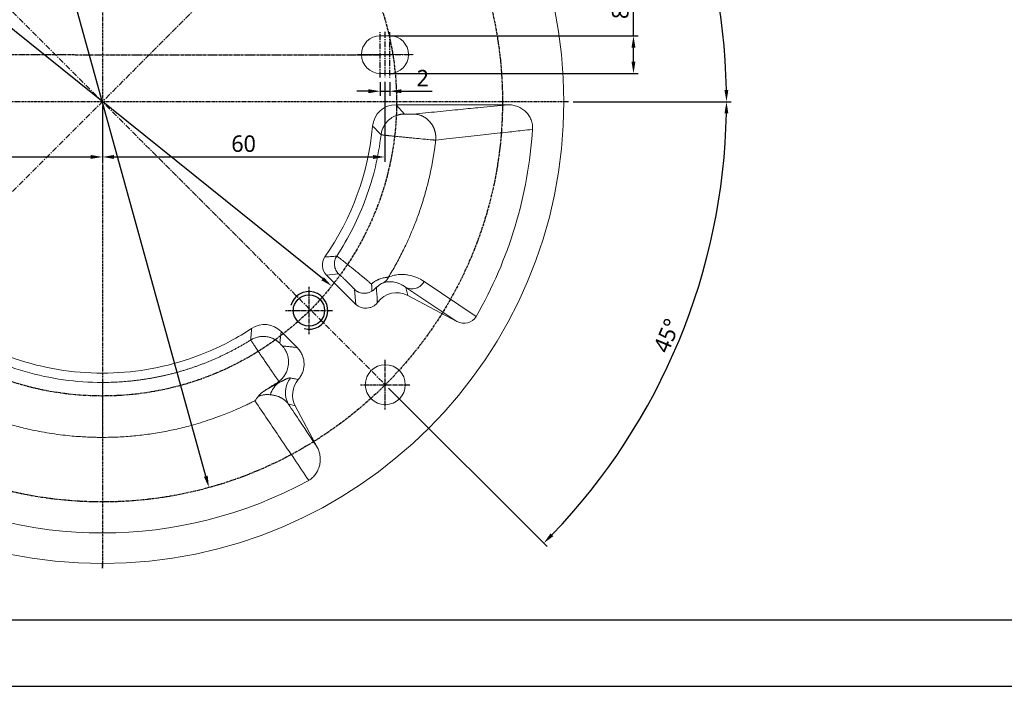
# Model space of a CAD drawing. Header units: millimetres. Extents: x 0 to 5219, y 0 to 2970.
# Tile 197 of 237: x 4818 to 5027, y 0 to 142. Entities that reach past the tile are written whole.
import ezdxf
from ezdxf.enums import TextEntityAlignment as Align

# ---------------------------------------------------------------- set-up
doc = ezdxf.new("R2010")
doc.units = ezdxf.units.MM
doc.header["$LTSCALE"] = 0.2
doc.linetypes.add('CENTER2', pattern=[1.125, 0.75, -0.125, 0.125, -0.125])
doc.linetypes.add('CENTERX2', pattern=[4, 2.5, -0.5, 0.5, -0.5])
doc.layers.add('02_Center Line', color=1, linetype='CENTER2')
doc.layers.add('05_Section Line', color=3, linetype='Continuous')
doc.styles.add('Rainbow-4.0 Style', font='malgunsl.ttf')
doc.dimstyles.new('Rainbow-4.0 Style', dxfattribs={"dimtxt": 3.5, "dimasz": 2.5, "dimexe": 1, "dimexo": 1, "dimgap": 1, "dimtad": 1, "dimdsep": 46, "dimtxsty": 'Rainbow-4.0 Style', "dimcen": 0, "dimclrd": 251, "dimclre": 251, "dimclrt": 7, "dimazin": 3, "dimtp": 0.1, "dimtm": 0.1, "dimtfac": 0.61, "dimtmove": 0, "dimatfit": 3, "dimfxl": 1, "dimlwd": -1, "dimlwe": -1, "dimarcsym": 1})
doc.dimstyles.new('Rainbow-4.0 Style$3', dxfattribs={"dimtxt": 3.5, "dimasz": 2.5, "dimexe": 1, "dimexo": 1, "dimgap": 1, "dimtad": 1, "dimtoh": 1, "dimdsep": 46, "dimtxsty": 'Rainbow-4.0 Style', "dimcen": 0, "dimclrd": 251, "dimclre": 251, "dimclrt": 7, "dimazin": 3, "dimtp": 0.1, "dimtm": 0.1, "dimtfac": 0.61, "dimtmove": 0, "dimatfit": 3, "dimfxl": 1, "dimlwd": -1, "dimlwe": -1, "dimarcsym": 1})

# ---------------------------------------------------------------- blocks, each defined once
blk = doc.blocks.new('A$C48e13476')
at = {"ltscale": 2.5}
blk.add_circle((0, 0), 3.32, dxfattribs=at)
at = {"layer": '02_Center Line', "ltscale": 2.5}
for p, q in [((0, 5), (0, -5)), ((-5, 0), (5, 0))]:
    blk.add_line(p, q, dxfattribs=at)
at = {"layer": '05_Section Line', "ltscale": 2.5}
blk.add_arc((0, 0), 4, 255, 165, dxfattribs=at)
blk = doc.blocks.new('A$Cc2a0bf7b')
at = {"linetype": 'Continuous', "lineweight": 18}
for p, q in [((59.04, 14), (61.04, 14)), ((61.03, 13.79), (61.03, 13.86)), ((61.04, 6), (59.04, 6)), ((61.03, 6.14), (61.03, 6.21)), ((62.38, -0.64), (64.16, -2.62)), ((62.38, -0.64), (86.16, -0.64)), ((62.38, -0.64), (64.16, -2.62)), ((50.17, -36.57), (47.61, -36.81)), ((53.87, -43.06), (47.61, -36.81)), ((64.87, -41.13), (64.48, -39.44)), ((75.3, -46.67), (64.48, -39.44)), ((68.36, -38.18), (79.42, -45.61)), ((53.87, -43.06), (53.59, -39.87)), ((75.3, -46.67), (64.87, -41.13)), ((58.37, -42.18), (58.49, -42.6)), ((37.98, -48.78), (37.7, -51.3)), ((37.98, -48.78), (41.38, -52.19)), ((37.24, -59.58), (37.55, -59.62)), ((40.99, -64.61), (39.47, -64.14)), ((40.99, -64.61), (45.71, -73.49))]:
    blk.add_line(p, q, dxfattribs=at)
at = {"color": 4, "linetype": 'Continuous', "lineweight": 18}
for p, q in [((61.03, 13.86), (61.03, 13.79)), ((61.03, 6.21), (61.03, 6.14))]:
    blk.add_line(p, q, dxfattribs=at)
at = {"linetype": 'Continuous', "lineweight": 18}
for centre, radius in [((0, 0), 98.05), ((60.1, -60.1), 4.25)]:
    blk.add_circle(centre, radius, dxfattribs=at)
for centre, radius, start, end in [((59.04, 10), 4, 90, 270), ((61.04, 10), 4, 270, 90), ((0, 0), 57.64, 325.104, 354.8376), ((0, 0), 91.58, 330.1319, 356.3134), ((0, 0), 91.58, 241.3972, 298.6028)]:
    blk.add_arc(centre, radius, start, end, dxfattribs=at)
for centre, major_axis, ratio, start_param, end_param in [((62.39, -5.64), (3.35, -3.72), 0.998897, 2.408594, 3.888066), ((49.74, -34.69), (2.99, 0.28), 0.998975, 2.438398, 3.831902), ((62.53, -45.55), (-1.15, 4.87), 0.998922, 5.563071, 6.991883), ((76.67, -44.01), (-2.64, 1.77), 0.944371, 1.677157, 3.205596), ((34.44, -52.32), (-0.54, -4.98), 0.998997, 2.464316, 3.830792), ((45.41, -62.27), (4.79, -1.47), 0.99878, 2.725633, 3.92721)]:
    blk.add_ellipse(centre, major_axis=major_axis, ratio=ratio, start_param=start_param, end_param=end_param, dxfattribs=at)
for points, knots in [([(86.16, -0.64), (84.21, -0.83), (80.88, -1.17), (75.87, -1.66), (71.15, -2.13), (67.8, -2.46), (66.12, -2.63)], [0, 0, 0, 0, 0.29337, 0.499999, 0.749999, 1, 1, 1, 1]), ([(86.16, -0.64), (86.51, -0.64), (86.86, -0.67), (87.37, -0.77), (87.53, -0.81), (87.87, -0.9), (88.03, -0.96), (88.52, -1.15), (88.82, -1.31), (89.4, -1.68), (89.68, -1.9), (90.17, -2.38), (90.4, -2.64), (90.68, -3.07), (90.77, -3.22), (90.94, -3.53), (91.01, -3.69), (91.2, -4.17), (91.29, -4.5), (91.4, -5.19), (91.41, -5.54), (91.39, -5.89)], [0, 0, 0, 0, 0.125, 0.125, 0.1875, 0.1875, 0.25, 0.25, 0.375, 0.375, 0.5, 0.5, 0.625, 0.625, 0.6875, 0.6875, 0.75, 0.75, 0.875, 0.875, 1, 1, 1, 1]), ([(64.16, -2.62), (64.13, -2.62), (64.07, -2.62), (63.97, -2.62), (63.85, -2.63), (63.72, -2.64), (63.57, -2.65), (63.41, -2.68), (63.24, -2.71), (63.05, -2.75), (62.84, -2.8), (62.63, -2.86), (62.4, -2.94), (62.15, -3.04), (61.9, -3.16), (61.64, -3.3), (61.38, -3.47), (61.11, -3.66), (60.84, -3.88), (60.58, -4.13), (60.33, -4.41), (60.09, -4.71), (59.88, -5.05), (59.68, -5.41), (59.51, -5.79), (59.37, -6.19), (59.27, -6.6), (59.22, -6.89), (59.2, -7.03)], [0, 0, 0, 0, 0.0121097, 0.0261742, 0.0422322, 0.0603261, 0.0805011, 0.1028058, 0.1272918, 0.1540085, 0.1829966, 0.2142939, 0.2479366, 0.2839524, 0.3223458, 0.3631076, 0.4062171, 0.4516236, 0.4992461, 0.5489813, 0.6006946, 0.6542095, 0.7093287, 0.7658208, 0.8234178, 0.8818518, 0.9408083, 1, 1, 1, 1]), ([(64.16, -2.62), (64.17, -2.62), (64.22, -2.63), (64.4, -2.64), (64.68, -2.65), (65.02, -2.65), (65.37, -2.65), (65.81, -2.65), (66.04, -2.64), (66.12, -2.63)], [0, 0, 0, 0, 0.125, 0.25, 0.375, 0.5, 0.625, 0.75, 1, 1, 1, 1]), ([(64.16, -2.62), (64.16, -2.62), (64.17, -2.62), (64.18, -2.63), (64.21, -2.63), (64.25, -2.63), (64.31, -2.64), (64.45, -2.64), (64.68, -2.65), (65.02, -2.65), (65.37, -2.65), (65.65, -2.65), (65.83, -2.64), (65.95, -2.64), (66.06, -2.64), (66.1, -2.63), (66.12, -2.63)], [0, 0, 0, 0, 0.03166, 0.063079, 0.094458, 0.126004, 0.189145, 0.251083, 0.375682, 0.500276, 0.624936, 0.749788, 0.81195, 0.874958, 0.937784, 1, 1, 1, 1]), ([(66.12, -2.63), (66.19, -2.63), (66.34, -2.64), (66.55, -2.65), (66.77, -2.68), (66.99, -2.72), (67.2, -2.77), (67.41, -2.83), (67.62, -2.9), (67.82, -2.98), (68.02, -3.07), (68.21, -3.17), (68.39, -3.27), (68.57, -3.39), (68.75, -3.51), (68.91, -3.63), (69.07, -3.76), (69.22, -3.9), (69.36, -4.04), (69.5, -4.18), (69.62, -4.32), (69.74, -4.47), (69.85, -4.62), (69.96, -4.77), (70.05, -4.92), (70.14, -5.06), (70.22, -5.21), (70.3, -5.36), (70.37, -5.5), (70.43, -5.64), (70.48, -5.78), (70.53, -5.92), (70.58, -6.05), (70.62, -6.18), (70.65, -6.31), (70.69, -6.43), (70.71, -6.55), (70.74, -6.66), (70.76, -6.77), (70.77, -6.88), (70.79, -6.98), (70.8, -7.08), (70.81, -7.17), (70.82, -7.27), (70.83, -7.35), (70.83, -7.43), (70.83, -7.51), (70.83, -7.58), (70.84, -7.65), (70.84, -7.72), (70.83, -7.78), (70.83, -7.84), (70.83, -7.89), (70.83, -7.94), (70.83, -7.99), (70.82, -8.03), (70.82, -8.07), (70.82, -8.11), (70.82, -8.14), (70.81, -8.16), (70.81, -8.17)], [0, 0, 0, 0, 0.027509, 0.055117, 0.082787, 0.110478, 0.13815, 0.165762, 0.193275, 0.220647, 0.247841, 0.274817, 0.301539, 0.327971, 0.35408, 0.379832, 0.405199, 0.430152, 0.454666, 0.478718, 0.502286, 0.525353, 0.547901, 0.569916, 0.591387, 0.612303, 0.632657, 0.652441, 0.671653, 0.690288, 0.708345, 0.725824, 0.742727, 0.759055, 0.774811, 0.79, 0.804625, 0.818692, 0.832208, 0.845176, 0.857605, 0.869501, 0.880871, 0.891721, 0.902059, 0.911891, 0.921225, 0.930067, 0.938424, 0.946302, 0.953708, 0.960647, 0.967126, 0.97315, 0.978723, 0.983852, 0.98854, 0.992791, 0.99661, 1, 1, 1, 1]), ([(70.81, -8.17), (71.58, -8.08), (73.23, -7.9), (76.59, -7.52), (80.78, -7.05), (85.25, -6.56), (88.75, -6.17), (90.65, -5.97), (91.39, -5.89)], [0, 0, 0, 0, 0.111024, 0.239751, 0.48841, 0.721513, 0.892041, 1, 1, 1, 1]), ([(49.79, -32.8), (52.33, -28.94), (54.41, -24.79), (57.58, -16.13), (58.66, -11.61), (59.2, -7.03)], [0, 0, 0, 0, 0.5, 0.5, 1, 1, 1, 1]), ([(59.2, -7.03), (59.21, -7.03), (59.21, -7.03), (59.24, -7.03), (59.27, -7.04), (59.31, -7.04), (59.36, -7.05), (59.42, -7.06), (59.49, -7.06), (59.57, -7.07), (59.65, -7.08), (59.75, -7.09), (59.85, -7.11), (59.96, -7.12), (60.08, -7.13), (60.21, -7.14), (60.34, -7.16), (60.48, -7.17), (60.63, -7.19), (60.79, -7.21), (61.18, -7.25), (61.9, -7.32), (62.77, -7.41), (63.57, -7.49), (64.29, -7.56), (65.26, -7.66), (66.56, -7.79), (67.98, -7.92), (69.17, -8.03), (69.83, -8.09), (70.21, -8.12), (70.44, -8.14), (70.65, -8.16), (70.76, -8.16), (70.81, -8.17)], [0, 0, 0, 0, 0.014254, 0.02852, 0.042798, 0.057087, 0.071386, 0.085693, 0.100006, 0.114322, 0.128638, 0.14295, 0.157259, 0.171561, 0.185856, 0.200143, 0.214421, 0.228692, 0.242955, 0.257214, 0.27147, 0.346832, 0.42216, 0.447244, 0.50112, 0.554686, 0.623206, 0.736954, 0.824984, 0.887356, 0.915524, 0.943687, 0.971843, 1, 1, 1, 1]), ([(70.81, -8.17), (70.78, -8.45), (70.71, -9.02), (70.6, -9.88), (70.47, -10.73), (70.34, -11.58), (70.19, -12.43), (70.04, -13.28), (69.87, -14.12), (69.69, -14.97), (69.51, -15.81), (69.31, -16.65), (69.11, -17.49), (68.89, -18.32), (68.66, -19.15), (68.43, -19.98), (68.18, -20.81), (67.92, -21.63), (67.66, -22.45), (67.17, -23.9), (66.17, -26.59), (64.95, -29.44), (63.78, -31.84), (63.07, -33.22), (62.34, -34.59), (61.57, -35.94), (61.04, -36.82), (60.77, -37.26)], [0, 0, 0, 0, 0.027779, 0.055558, 0.083337, 0.111116, 0.138895, 0.166674, 0.194453, 0.222232, 0.250011, 0.27779, 0.305569, 0.333348, 0.361126, 0.388905, 0.416684, 0.444463, 0.472241, 0.50002, 0.592316, 0.750005, 0.800004, 0.850002, 0.900002, 0.950001, 1, 1, 1, 1]), ([(47.28, -32.97), (47.68, -32.95), (48.52, -32.89), (49.35, -32.83), (49.79, -32.8)], [0, 0, 0, 0, 0.479049, 1, 1, 1, 1]), ([(49.79, -32.8), (49.61, -33.06), (49.47, -33.37), (49.3, -34.04), (49.27, -34.4), (49.35, -35.1), (49.45, -35.45), (49.75, -36.07), (49.95, -36.34), (50.17, -36.57)], [0, 0, 0, 0, 0.25, 0.25, 0.5, 0.5, 0.75, 0.75, 1, 1, 1, 1]), ([(57.16, -38.74), (57.11, -38.7), (57, -38.6), (56.84, -38.46), (56.67, -38.31), (56.48, -38.15), (56.29, -37.98), (56.08, -37.81), (55.86, -37.62), (55.63, -37.43), (55.39, -37.23), (55.14, -37.02), (54.76, -36.71), (54.25, -36.3), (53.64, -35.8), (53.03, -35.31), (52.48, -34.87), (51.89, -34.4), (51.34, -33.97), (50.84, -33.58), (50.53, -33.34), (50.32, -33.18), (50.17, -33.06), (50.04, -32.97), (49.94, -32.9), (49.87, -32.84), (49.81, -32.81), (49.8, -32.8), (49.79, -32.8)], [0, 0, 0, 0, 0.0189066, 0.0385507, 0.0589327, 0.0800536, 0.1019157, 0.1245231, 0.147882, 0.1720015, 0.1968893, 0.2225507, 0.2489892, 0.3111871, 0.373438, 0.434014, 0.497486, 0.5504659, 0.6334995, 0.7045231, 0.7625434, 0.7964129, 0.8302942, 0.8641801, 0.8980708, 0.9319862, 0.9659521, 1, 1, 1, 1]), ([(53.59, -39.87), (53.56, -39.83), (53.48, -39.76), (53.37, -39.64), (53.25, -39.52), (53.14, -39.4), (53.02, -39.27), (52.89, -39.15), (52.77, -39.02), (52.64, -38.89), (52.46, -38.71), (52.22, -38.48), (51.94, -38.19), (51.66, -37.92), (51.39, -37.66), (51.14, -37.42), (50.91, -37.2), (50.71, -37.01), (50.54, -36.86), (50.41, -36.75), (50.32, -36.67), (50.24, -36.61), (50.19, -36.57), (50.18, -36.57), (50.17, -36.57)], [0, 0, 0, 0, 0.0292848, 0.0581131, 0.086583, 0.1147965, 0.1428582, 0.1708746, 0.1989525, 0.2271982, 0.2557161, 0.3182714, 0.380912, 0.4443576, 0.5065324, 0.5683663, 0.6314068, 0.6929171, 0.7541658, 0.8032197, 0.8517142, 0.9002685, 0.9494997, 1, 1, 1, 1]), ([(60.77, -37.26), (60.75, -37.26), (60.69, -37.27), (60.57, -37.28), (60.4, -37.3), (60.18, -37.33), (59.86, -37.38), (59.44, -37.48), (59.02, -37.61), (58.75, -37.72), (58.64, -37.77), (58.52, -37.82), (58.37, -37.89), (58.18, -37.98), (57.93, -38.12), (57.68, -38.3), (57.41, -38.51), (57.24, -38.66), (57.16, -38.74)], [0, 0, 0, 0, 0.028471, 0.080605, 0.154413, 0.231625, 0.300774, 0.446946, 0.579604, 0.609525, 0.638912, 0.664837, 0.691056, 0.747111, 0.796721, 0.866594, 0.934164, 1, 1, 1, 1]), ([(59.69, -38.46), (59.92, -38.34), (60.14, -38.17), (60.51, -37.76), (60.66, -37.52), (60.77, -37.26)], [0, 0, 0, 0, 0.5, 0.5, 1, 1, 1, 1]), ([(68.36, -38.18), (67.37, -37.51), (66.28, -37.04), (64.75, -36.76), (64.43, -36.72), (63.77, -36.68), (63.44, -36.68), (62.74, -36.73), (62.37, -36.78), (61.61, -36.95), (61.2, -37.08), (60.77, -37.26)], [0, 0, 0, 0, 0.5, 0.5, 0.625, 0.625, 0.75, 0.75, 0.875, 0.875, 1, 1, 1, 1]), ([(57.27, -40.24), (57.27, -40.19), (57.27, -40.09), (57.26, -39.94), (57.26, -39.78), (57.26, -39.63), (57.26, -39.5), (57.27, -39.39), (57.26, -39.31), (57.26, -39.25), (57.25, -39.18), (57.23, -39.08), (57.2, -38.95), (57.17, -38.83), (57.16, -38.77), (57.16, -38.74)], [0, 0, 0, 0, 0.1189558, 0.2322692, 0.339966, 0.4420879, 0.5387003, 0.5938287, 0.6451572, 0.679714, 0.7079067, 0.7776333, 0.8800553, 0.9540271, 1, 1, 1, 1]), ([(57.27, -40.24), (57.29, -40.23), (57.34, -40.19), (57.42, -40.12), (57.53, -40.05), (57.64, -39.97), (57.75, -39.88), (57.85, -39.79), (57.95, -39.7), (58.02, -39.62), (58.09, -39.55), (58.13, -39.49), (58.17, -39.44), (58.18, -39.42), (58.2, -39.4)], [0, 0, 0, 0, 0.066466, 0.150778, 0.25289, 0.398378, 0.502016, 0.645362, 0.750173, 0.814917, 0.874648, 0.936998, 0.957577, 1, 1, 1, 1]), ([(59.69, -38.46), (59.57, -38.51), (59.36, -38.6), (58.84, -38.92), (58.43, -39.24), (58.24, -39.48), (58.2, -39.53)], [0, 0, 0, 0, 0.328034, 0.627854, 0.928032, 1, 1, 1, 1]), ([(64.48, -39.44), (64.42, -39.4), (64.29, -39.3), (64.09, -39.17), (63.9, -39.05), (63.69, -38.94), (63.46, -38.81), (63.17, -38.67), (62.8, -38.53), (62.32, -38.38), (61.78, -38.27), (61.25, -38.23), (60.84, -38.23), (60.54, -38.26), (60.25, -38.31), (59.97, -38.37), (59.78, -38.43), (59.69, -38.46)], [0, 0, 0, 0, 0.050448, 0.100913, 0.151395, 0.201894, 0.252409, 0.32763, 0.411616, 0.504373, 0.637696, 0.754843, 0.811401, 0.864176, 0.913186, 0.958452, 1, 1, 1, 1]), ([(64.48, -39.44), (64.77, -39.59), (65.12, -39.7), (65.86, -39.77), (66.25, -39.73), (67.01, -39.48), (67.36, -39.28), (67.95, -38.78), (68.19, -38.48), (68.36, -38.18)], [0, 0, 0, 0, 0.25, 0.25, 0.5, 0.5, 0.75, 0.75, 1, 1, 1, 1]), ([(53.59, -39.87), (53.63, -39.91), (53.7, -39.97), (53.82, -40.07), (53.95, -40.17), (54.09, -40.26), (54.25, -40.35), (54.5, -40.47), (54.86, -40.59), (55.3, -40.67), (55.68, -40.68), (56, -40.66), (56.32, -40.61), (56.65, -40.52), (56.97, -40.4), (57.17, -40.3), (57.27, -40.24)], [0, 0, 0, 0, 0.040413, 0.082392, 0.125952, 0.171112, 0.217873, 0.266202, 0.388504, 0.5215, 0.598177, 0.676724, 0.756708, 0.83761, 0.918896, 1, 1, 1, 1]), ([(58.41, -42.71), (58.28, -42.88), (58.13, -43.03), (57.8, -43.3), (57.62, -43.42), (57.24, -43.61), (57.04, -43.68), (56.63, -43.79), (56.42, -43.83), (56, -43.86), (55.78, -43.85), (55.36, -43.81), (55.16, -43.77), (54.75, -43.64), (54.55, -43.55), (54.19, -43.34), (54.02, -43.21), (53.87, -43.06)], [0, 0, 0, 0, 0.125, 0.125, 0.25, 0.25, 0.375, 0.375, 0.5, 0.5, 0.625, 0.625, 0.75, 0.75, 0.875, 0.875, 1, 1, 1, 1]), ([(-31.7, -48.14), (-30.23, -49.11), (-26.02, -51.62), (-18.61, -54.83), (-9.43, -57.12), (0, -57.9), (9.43, -57.12), (18.61, -54.83), (26.02, -51.62), (30.23, -49.11), (31.7, -48.14)], [0.010358, 0.010358, 0.010358, 0.010358, 0.0871644, 0.2247804, 0.3623964, 0.5000124, 0.6376284, 0.7752445, 0.9128605, 0.9896437, 0.9896437, 0.9896437, 0.9896437]), ([(31.53, -50.6), (31.56, -50.19), (31.62, -49.37), (31.67, -48.55), (31.7, -48.14)], [0, 0, 0, 0, 0.503258, 1, 1, 1, 1]), ([(37.7, -51.3), (37.68, -51.28), (37.63, -51.23), (37.54, -51.15), (37.44, -51.07), (37.33, -50.97), (37.2, -50.87), (37.05, -50.76), (36.88, -50.64), (36.69, -50.53), (36.48, -50.41), (36.25, -50.3), (35.99, -50.19), (35.71, -50.09), (35.41, -50), (35.08, -49.92), (34.72, -49.87), (34.35, -49.84), (33.96, -49.85), (33.56, -49.88), (33.15, -49.95), (32.73, -50.05), (32.32, -50.19), (31.91, -50.37), (31.66, -50.52), (31.53, -50.6)], [0, 0, 0, 0, 0.01467, 0.031806, 0.051459, 0.07368, 0.098528, 0.126063, 0.156344, 0.18942, 0.225335, 0.264127, 0.305818, 0.350404, 0.397864, 0.448146, 0.50116, 0.556784, 0.614853, 0.675152, 0.737436, 0.801403, 0.866732, 0.933054, 1, 1, 1, 1]), ([(-31.53, -50.6), (-29.18, -52.07), (-26.73, -53.37), (-21.66, -55.61), (-19.06, -56.56), (-13.73, -58.08), (-11.02, -58.66), (-5.54, -59.43), (-2.77, -59.62), (0, -59.62)], [0, 0, 0, 0, 0.25, 0.25, 0.5, 0.5, 0.75, 0.75, 1, 1, 1, 1]), ([(0, -59.62), (0.24, -59.62), (0.71, -59.62), (1.43, -59.6), (2.14, -59.58), (2.85, -59.55), (3.57, -59.51), (4.28, -59.47), (4.99, -59.41), (5.7, -59.35), (6.42, -59.27), (7.13, -59.19), (7.84, -59.1), (8.55, -59), (9.26, -58.9), (9.97, -58.78), (10.68, -58.66), (11.38, -58.52), (12.09, -58.38), (12.79, -58.23), (13.5, -58.07), (14.2, -57.91), (14.9, -57.73), (15.59, -57.55), (16.29, -57.35), (16.98, -57.15), (17.68, -56.94), (18.36, -56.72), (19.05, -56.5), (19.74, -56.26), (20.42, -56.02), (21.1, -55.76), (21.78, -55.5), (22.45, -55.23), (23.12, -54.96), (23.79, -54.67), (24.45, -54.38), (25.12, -54.07), (25.77, -53.76), (26.43, -53.44), (27.08, -53.12), (27.73, -52.78), (28.37, -52.44), (29.01, -52.09), (29.65, -51.73), (30.28, -51.36), (30.91, -50.99), (31.32, -50.73), (31.53, -50.6)], [0, 0, 0, 0, 0.021454, 0.04292, 0.064399, 0.08589, 0.107394, 0.12891, 0.150439, 0.17198, 0.193534, 0.2151, 0.23668, 0.258272, 0.279877, 0.301495, 0.323126, 0.34477, 0.366427, 0.388096, 0.409779, 0.431474, 0.453183, 0.474904, 0.496638, 0.518385, 0.540144, 0.561916, 0.583701, 0.605499, 0.627309, 0.649132, 0.670967, 0.692816, 0.714676, 0.736549, 0.758435, 0.780332, 0.802242, 0.824165, 0.846099, 0.868046, 0.890005, 0.911976, 0.933961, 0.955959, 0.977972, 1, 1, 1, 1]), ([(31.53, -50.6), (31.53, -50.6), (31.53, -50.61), (31.55, -50.63), (31.56, -50.66), (31.59, -50.7), (31.62, -50.74), (31.65, -50.8), (31.69, -50.86), (31.74, -50.93), (31.79, -51), (31.84, -51.09), (31.9, -51.18), (31.97, -51.28), (32.04, -51.38), (32.15, -51.55), (32.39, -51.91), (32.8, -52.52), (33.31, -53.29), (33.74, -53.93), (34.07, -54.41), (34.34, -54.8), (34.6, -55.2), (34.87, -55.6), (35.14, -55.99), (35.41, -56.38), (35.68, -56.77), (35.94, -57.15), (36.19, -57.52), (36.44, -57.88), (36.67, -58.22), (36.9, -58.54), (37.11, -58.85), (37.32, -59.14), (37.44, -59.32), (37.5, -59.4)], [0, 0, 0, 0, 0.01702, 0.034009, 0.050974, 0.067919, 0.08485, 0.101772, 0.118687, 0.135599, 0.152511, 0.169419, 0.186321, 0.203215, 0.220101, 0.236975, 0.277983, 0.366694, 0.443175, 0.503553, 0.536675, 0.569784, 0.602877, 0.63594, 0.668961, 0.701943, 0.734896, 0.767839, 0.8008, 0.83381, 0.86689, 0.900056, 0.933305, 0.966621, 1, 1, 1, 1]), ([(38.21, -51.86), (38.23, -51.89), (38.28, -51.93), (38.35, -52.02), (38.43, -52.12), (38.55, -52.26), (38.7, -52.48), (38.97, -52.9), (39.28, -53.56), (39.54, -54.56), (39.59, -55.75), (39.37, -56.76), (39.1, -57.43), (38.91, -57.81), (38.68, -58.18), (38.42, -58.52), (38.14, -58.85), (37.83, -59.14), (37.61, -59.32), (37.5, -59.4)], [0, 0, 0, 0, 0.01725, 0.035555, 0.054991, 0.075629, 0.119684, 0.167762, 0.272826, 0.387392, 0.531713, 0.675233, 0.721546, 0.768158, 0.814909, 0.861627, 0.90817, 0.954342, 1, 1, 1, 1]), ([(37.7, -51.3), (37.7, -51.31), (37.71, -51.31), (37.72, -51.33), (37.74, -51.36), (37.78, -51.41), (37.87, -51.51), (37.99, -51.63), (38.11, -51.76), (38.17, -51.82), (38.2, -51.85), (38.21, -51.86)], [0, 0, 0, 0, 0.085033, 0.168732, 0.251961, 0.377839, 0.502114, 0.790123, 0.89932, 0.95046, 1, 1, 1, 1]), ([(41.38, -52.19), (41.19, -52.17), (40.67, -52.12), (39.88, -52.04), (39, -51.94), (38.48, -51.89), (38.21, -51.86)], [0, 0, 0, 0, 0.1796515, 0.4999504, 0.7499755, 1, 1, 1, 1]), ([(41.38, -52.19), (41.61, -52.41), (41.8, -52.65), (42.16, -53.16), (42.31, -53.44), (42.56, -54.01), (42.65, -54.31), (42.79, -54.92), (42.83, -55.23), (42.86, -55.85), (42.84, -56.16), (42.75, -56.78), (42.67, -57.09), (42.46, -57.67), (42.33, -57.96), (42.02, -58.5), (41.84, -58.76), (41.63, -58.99)], [0, 0, 0, 0, 0.125, 0.125, 0.25, 0.25, 0.375, 0.375, 0.5, 0.5, 0.625, 0.625, 0.75, 0.75, 0.875, 0.875, 1, 1, 1, 1]), ([(0, -59.62), (0, -59.64), (0, -59.79), (0, -60.3), (0, -60.68), (0, -61.6), (0, -62.15), (0, -63.37), (0, -64.04), (0, -65.41), (0, -66.11), (0, -67.47), (0, -68.12), (0, -69.31), (0, -69.84), (0, -70.71), (0, -71.06), (0, -71.28)], [0, 0, 0, 0, 0.125, 0.125, 0.25, 0.25, 0.375, 0.375, 0.5, 0.5, 0.625, 0.625, 0.75, 0.75, 0.875, 0.875, 1, 1, 1, 1]), ([(37.24, -59.58), (37.05, -59.7), (36.69, -59.93), (36.15, -60.28), (35.61, -60.63), (35.08, -60.97), (34.73, -61.2), (34.55, -61.31)], [0, 0, 0, 0, 0.203781, 0.40561, 0.605549, 0.803658, 1, 1, 1, 1]), ([(37.55, -59.62), (37.49, -59.65), (37.36, -59.71), (37.17, -59.82), (36.97, -59.93), (36.76, -60.04), (36.53, -60.17), (36.26, -60.32), (35.92, -60.51), (35.58, -60.71), (35.33, -60.86), (35.17, -60.95), (35.01, -61.04), (34.81, -61.16), (34.64, -61.26), (34.55, -61.31)], [0, 0, 0, 0, 0.082813, 0.165986, 0.249383, 0.332885, 0.416389, 0.499812, 0.62465, 0.749208, 0.809655, 0.844659, 0.873954, 0.936855, 1, 1, 1, 1]), ([(37.55, -59.62), (37.11, -59.91), (36.71, -60.29), (36.08, -61.19), (35.84, -61.7), (35.7, -62.23)], [0, 0, 0, 0, 0.5, 0.5, 1, 1, 1, 1]), ([(37.5, -59.4), (37.46, -59.43), (37.37, -59.5), (37.28, -59.55), (37.24, -59.58)], [0, 0, 0, 0, 0.5009043, 1, 1, 1, 1]), ([(37.55, -59.62), (37.6, -59.59), (37.72, -59.54), (37.88, -59.47), (38.03, -59.39), (38.18, -59.32), (38.32, -59.25), (38.46, -59.18), (38.59, -59.11), (38.71, -59.05), (38.83, -58.99), (38.95, -58.93), (39.06, -58.88), (39.22, -58.81), (39.41, -58.73), (39.63, -58.68), (39.82, -58.65), (39.93, -58.67), (39.99, -58.67)], [0, 0, 0, 0, 0.037013, 0.074774, 0.113286, 0.15255, 0.19257, 0.233346, 0.274883, 0.317184, 0.360251, 0.404088, 0.448698, 0.494086, 0.610818, 0.734023, 0.86374, 1, 1, 1, 1]), ([(39.99, -58.67), (39.68, -59.05), (39.44, -59.47), (39.07, -60.37), (38.96, -60.85), (38.87, -61.81), (38.89, -62.3), (39.08, -63.25), (39.24, -63.71), (39.47, -64.14)], [0, 0, 0, 0, 0.25, 0.25, 0.5, 0.5, 0.75, 0.75, 1, 1, 1, 1]), ([(41.63, -58.99), (41.49, -58.97), (41.22, -58.92), (40.8, -58.84), (40.39, -58.76), (40.12, -58.7), (39.99, -58.67)], [0, 0, 0, 0, 0.250197, 0.499962, 0.749725, 1, 1, 1, 1]), ([(34.55, -61.31), (34.49, -61.35), (34.39, -61.43), (34.25, -61.52), (34.09, -61.63), (33.92, -61.76), (33.72, -61.93), (33.54, -62.09), (33.38, -62.24), (33.26, -62.38), (33.17, -62.49), (33.12, -62.56), (33.1, -62.59)], [0, 0, 0, 0, 0.104906, 0.187796, 0.250152, 0.378585, 0.500157, 0.635238, 0.750118, 0.847586, 0.930153, 1, 1, 1, 1]), ([(33.1, -62.59), (33.12, -62.58), (33.17, -62.56), (33.27, -62.52), (33.39, -62.47), (33.53, -62.42), (33.75, -62.36), (34.02, -62.29), (34.35, -62.24), (34.68, -62.2), (35.03, -62.19), (35.38, -62.2), (35.6, -62.22), (35.7, -62.23)], [0, 0, 0, 0, 0.013237, 0.034367, 0.064235, 0.10411, 0.144085, 0.247873, 0.355727, 0.495599, 0.640411, 0.82669, 1, 1, 1, 1]), ([(35.7, -62.23), (35.77, -62.24), (35.92, -62.26), (36.14, -62.3), (36.37, -62.34), (36.61, -62.39), (36.99, -62.47), (37.4, -62.6), (37.8, -62.77), (38.08, -62.92), (38.31, -63.06), (38.52, -63.21), (38.77, -63.4), (39.09, -63.7), (39.34, -63.98), (39.47, -64.14)], [0, 0, 0, 0, 0.036343, 0.076048, 0.119135, 0.165632, 0.215573, 0.3591, 0.454036, 0.520269, 0.600602, 0.657928, 0.715461, 0.844849, 1, 1, 1, 1]), ([(0, -71.28), (-0.27, -71.28), (-0.89, -71.28), (-1.94, -71.26), (-3.22, -71.21), (-4.74, -71.13), (-6.49, -71), (-8.51, -70.78), (-10.68, -70.49), (-12.84, -70.13), (-14.81, -69.74), (-16.61, -69.33), (-18.29, -68.9), (-19.91, -68.45), (-21.52, -67.96), (-23.12, -67.44), (-24.7, -66.87), (-26.27, -66.27), (-27.83, -65.63), (-29.37, -64.96), (-30.89, -64.25), (-31.9, -63.75), (-32.4, -63.5)], [0, 0, 0, 0, 0.024153, 0.055311, 0.093474, 0.138641, 0.190812, 0.249988, 0.320333, 0.385449, 0.445338, 0.499999, 0.549999, 0.599999, 0.649999, 0.699999, 0.749999, 0.799999, 0.849999, 0.899999, 0.95, 1, 1, 1, 1]), ([(32.4, -63.5), (32.17, -63.61), (31.69, -63.86), (30.88, -64.25), (29.93, -64.7), (28.84, -65.19), (27.6, -65.73), (26.2, -66.3), (24.47, -66.96), (22.5, -67.65), (20.4, -68.31), (18.47, -68.86), (16.7, -69.31), (15.02, -69.69), (13.37, -70.02), (11.72, -70.32), (10.06, -70.58), (8.39, -70.79), (6.72, -70.97), (5.04, -71.11), (3.36, -71.21), (1.68, -71.27), (0.56, -71.28), (0, -71.28)], [0, 0, 0, 0, 0.02215, 0.048821, 0.080013, 0.115726, 0.15596, 0.200714, 0.249989, 0.321407, 0.386882, 0.446413, 0.5, 0.55, 0.6, 0.65, 0.7, 0.75, 0.8, 0.85, 0.9, 0.95, 1, 1, 1, 1]), ([(43.84, -80.4), (41.82, -77.42), (38.01, -71.79), (34.19, -66.14), (32.4, -63.5)], [0, 0, 0, 0, 0.5307011, 1, 1, 1, 1]), ([(39.47, -64.14), (40.34, -65.44), (42.42, -68.56), (44.5, -71.67), (45.71, -73.49)], [0, 0, 0, 0, 0.416667, 1, 1, 1, 1]), ([(45.71, -73.49), (45.86, -73.78), (45.98, -74.08), (46.17, -74.71), (46.23, -75.04), (46.29, -75.69), (46.29, -76.02), (46.24, -76.67), (46.19, -77), (46.02, -77.63), (45.92, -77.94), (45.64, -78.54), (45.48, -78.83), (45.1, -79.36), (44.89, -79.6), (44.4, -80.05), (44.13, -80.24), (43.84, -80.4)], [0, 0, 0, 0, 0.125, 0.125, 0.25, 0.25, 0.375, 0.375, 0.5, 0.5, 0.625, 0.625, 0.75, 0.75, 0.875, 0.875, 1, 1, 1, 1])]:
    blk.add_open_spline(points, degree=3, knots=knots, dxfattribs=at)
for points in [[(59.2, -7.03), (58.61, -6.4), (58.01, -5.78), (57.41, -5.19)], [(58.38, -42.18), (58.34, -41.25), (58.28, -40.32), (58.2, -39.4)], [(58.38, -42.18), (58.39, -42.36), (58.4, -42.54), (58.41, -42.71)], [(58.41, -42.71), (58.44, -42.68), (58.46, -42.64), (58.49, -42.6)], [(32.4, -63.5), (32.65, -63.22), (32.88, -62.91), (33.08, -62.57)]]:
    blk.add_open_spline(points, degree=3, dxfattribs=at)
at = {"layer": '02_Center Line'}
for p, q in [((0, 99.05), (0, -99.05)), ((99.05, 0), (-99.05, 0))]:
    blk.add_line(p, q, dxfattribs=at)
at = {"layer": '02_Center Line', "linetype": 'CENTERX2', "ltscale": 2.5}
for p, q in [((-60.1, 60.1), (60.1, -60.1)), ((-60.1, -60.1), (60.1, 60.1)), ((59.03, 5.14), (59.03, 14.79)), ((60, 14.81), (60, 5.19)), ((61.03, 14.79), (61.03, 5.17)), ((54.17, 10), (65.83, 10))]:
    blk.add_line(p, q, dxfattribs=at)
at = {"layer": '02_Center Line', "linetype": 'CENTERX2'}
blk.add_line((-61.69, 10), (59, 9.97), dxfattribs=at)
at = {"layer": '02_Center Line', "lineweight": 18}
blk.add_line((66.04, 10), (54.04, 10), dxfattribs=at)
at = {"layer": '02_Center Line', "ltscale": 2.5}
for p, q in [((60.1, -65.35), (60.1, -54.85)), ((54.85, -60.1), (65.35, -60.1)), ((0, -99.05), (0, -98.05))]:
    blk.add_line(p, q, dxfattribs=at)
at = {"layer": '02_Center Line', "linetype": 'CENTERX2'}
for radius in [85, 62.5]:
    blk.add_circle((0, 0), radius, dxfattribs=at)
at = {"ltscale": 2.5}
blk.add_blockref('A$C48e13476', (43.89, -44.33), dxfattribs=at)
blk = doc.blocks.new('A$C5c51ae111123')
blk.add_lwpolyline([(0, 0), (594, 0), (594, 420), (0, 420)], close=True)
at = {"layer": '05_Section Line', "linetype": 'Continuous'}
blk.add_lwpolyline([(579.86, 14.14), (579.86, 405.9), (14.14, 405.9), (14.14, 14.14)], close=True, dxfattribs=at)
at = {"linetype": 'Continuous', "style": 'Rainbow-4.0 Style'}
for tag, p in [('PART_NAME', (525.41, 77.26)), ('DRAWING_NO', (515.51, 64.88)), ('REV', (567.48, 64.88)), ('제도', (542.73, 52.41)), ('DATE_1', (567.48, 52.41)), ('SCALE', (480.86, 48.79)), ('MATERIAL', (510.56, 48.79)), ('검도', (542.73, 42.51)), ('DATE_2', (567.48, 42.51)), ('승인', (542.73, 32.61)), ('DATE_3', (567.48, 32.61)), ('REFERENCE', (510.56, 28.99)), ('PAGE', (542.73, 22.81))]:
    blk.add_attdef(tag, text='', height=3.54, dxfattribs=at).set_placement(p, align=Align.MIDDLE_CENTER)
blk = doc.blocks.new('*D130')
at = {"color": 251, "linetype": 'ByBlock', "transparency": 16777216}
for p, q in [((4775.48, 128.14), (4775.48, 111.4)), ((4835.48, 123.14), (4835.48, 111.4)), ((4777.98, 112.4), (4832.98, 112.4))]:
    blk.add_line(p, q, dxfattribs=at)
at = {"color": 251, "transparency": 16777216}
for points in [[(4777.98, 112.82), (4777.98, 111.99), (4775.48, 112.4)], [(4832.98, 112.82), (4832.98, 111.99), (4835.48, 112.4)]]:
    blk.add_solid(points, dxfattribs=at)
at = {"layer": 'Defpoints', "color": 0, "transparency": 16777216}
for p in [(4775.48, 129.14), (4835.48, 124.14), (4835.48, 112.4)]:
    blk.add_point(p, dxfattribs=at)
at = {"color": 7, "transparency": 16777216, "insert": (4805.48, 115.21), "char_height": 3.5, "attachment_point": 5, "style": 'Rainbow-4.0 Style'}
blk.add_mtext('60', dxfattribs=at)
blk = doc.blocks.new('*D131')
at = {"color": 251, "linetype": 'ByBlock', "transparency": 16777216}
for p, q in [((4895.48, 128.33), (4895.48, 111.4)), ((4835.48, 123.14), (4835.48, 111.4)), ((4837.98, 112.4), (4892.98, 112.4))]:
    blk.add_line(p, q, dxfattribs=at)
at = {"color": 251, "transparency": 16777216}
for points in [[(4837.98, 112.82), (4837.98, 111.99), (4835.48, 112.4)], [(4892.98, 112.82), (4892.98, 111.99), (4895.48, 112.4)]]:
    blk.add_solid(points, dxfattribs=at)
at = {"layer": 'Defpoints', "color": 0, "transparency": 16777216}
for p in [(4895.48, 129.33), (4835.48, 124.14), (4895.48, 112.4)]:
    blk.add_point(p, dxfattribs=at)
at = {"color": 7, "transparency": 16777216, "insert": (4865.48, 115.21), "char_height": 3.5, "attachment_point": 5, "style": 'Rainbow-4.0 Style'}
blk.add_mtext('60', dxfattribs=at)
blk = doc.blocks.new('*D132')
at = {"color": 251, "linetype": 'ByBlock', "transparency": 16777216}
for p, q in [((4894.51, 128.28), (4894.51, 125.36)), ((4896.51, 128.31), (4896.51, 125.36)), ((4892.01, 126.36), (4889.51, 126.36)), ((4894.51, 126.36), (4896.51, 126.36)), ((4899.01, 126.36), (4905.56, 126.36))]:
    blk.add_line(p, q, dxfattribs=at)
at = {"color": 251, "transparency": 16777216}
for points in [[(4892.01, 126.78), (4892.01, 125.95), (4894.51, 126.36)], [(4899.01, 126.78), (4899.01, 125.95), (4896.51, 126.36)]]:
    blk.add_solid(points, dxfattribs=at)
at = {"layer": 'Defpoints', "color": 0, "transparency": 16777216}
for p in [(4894.51, 129.28), (4896.51, 129.31), (4894.51, 126.36)]:
    blk.add_point(p, dxfattribs=at)
at = {"color": 7, "transparency": 16777216, "insert": (4903.53, 129.14), "char_height": 3.5, "attachment_point": 5, "style": 'Rainbow-4.0 Style'}
blk.add_mtext('2', dxfattribs=at)
blk = doc.blocks.new('*D133')
at = {"color": 251, "linetype": 'ByBlock', "transparency": 16777216}
for p, q in [((4948.3, 138.14), (4948.3, 174.84)), ((4896.48, 138.14), (4949.3, 138.14)), ((4948.3, 132.64), (4948.3, 135.64)), ((4896.48, 130.14), (4949.3, 130.14))]:
    blk.add_line(p, q, dxfattribs=at)
at = {"color": 251, "transparency": 16777216}
for points in [[(4947.88, 135.64), (4948.71, 135.64), (4948.3, 138.14)], [(4947.88, 132.64), (4948.71, 132.64), (4948.3, 130.14)]]:
    blk.add_solid(points, dxfattribs=at)
at = {"layer": 'Defpoints', "color": 0, "transparency": 16777216}
for p in [(4895.48, 138.14), (4948.3, 138.14), (4895.48, 130.14)]:
    blk.add_point(p, dxfattribs=at)
at = {"color": 7, "transparency": 16777216, "insert": (4944.28, 157.74), "char_height": 3.5, "attachment_point": 5, "rotation": 90, "style": 'Rainbow-4.0 Style'}
blk.add_mtext('8 FG8{}{\\H0.71x;\\C3;\\S+0.03^ +0.008;}{{}} DP8', dxfattribs=at)
blk = doc.blocks.new('*D136')
at = {"color": 251, "linetype": 'ByBlock', "transparency": 16777216}
for p, q in [((4896.29, 184.95), (4929.93, 218.6)), ((4935.52, 124.14), (4969.06, 124.14))]:
    blk.add_line(p, q, dxfattribs=at)
blk.add_arc((4835.48, 124.14), 132.58, 1.0804, 43.9196, dxfattribs=at)
at = {"color": 251, "transparency": 16777216}
for points in [[(4930.68, 215.81), (4931.27, 216.4), (4929.23, 217.89)], [(4968.45, 126.64), (4967.62, 126.63), (4968.06, 124.14)]]:
    blk.add_solid(points, dxfattribs=at)
at = {"layer": 'Defpoints', "color": 0, "transparency": 16777216}
for p in [(4895.58, 184.24), (4963.54, 158.45), (4736.43, 124.14), (4934.52, 124.14), (4775.37, 64.03)]:
    blk.add_point(p, dxfattribs=at)
at = {"color": 7, "transparency": 16777216, "insert": (4960.53, 175.94), "char_height": 3.5, "attachment_point": 5, "rotation": 292.5, "style": 'Rainbow-4.0 Style'}
blk.add_mtext('45°', dxfattribs=at)
blk = doc.blocks.new('*D137')
at = {"color": 251, "linetype": 'ByBlock', "transparency": 16777216}
for p, q in [((4935.52, 124.14), (4969.06, 124.14)), ((4896.29, 63.33), (4929.93, 29.68))]:
    blk.add_line(p, q, dxfattribs=at)
blk.add_arc((4835.48, 124.14), 132.58, 316.0804, 358.9196, dxfattribs=at)
at = {"color": 251, "transparency": 16777216}
for points in [[(4967.62, 121.64), (4968.45, 121.64), (4968.06, 124.14)], [(4931.27, 31.88), (4930.68, 32.47), (4929.23, 30.39)]]:
    blk.add_solid(points, dxfattribs=at)
at = {"layer": 'Defpoints', "color": 0, "transparency": 16777216}
for p in [(4775.37, 184.24), (4736.43, 124.14), (4934.52, 124.14), (4895.58, 64.03), (4950.3, 57.85)]:
    blk.add_point(p, dxfattribs=at)
at = {"color": 7, "transparency": 16777216, "insert": (4955.4, 74.47), "char_height": 3.5, "attachment_point": 5, "rotation": 67.5, "style": 'Rainbow-4.0 Style'}
blk.add_mtext('45°', dxfattribs=at)
blk = doc.blocks.new('*D140')
at = {"color": 251, "linetype": 'ByBlock', "transparency": 16777216}
blk.add_line((4882.25, 86.56), (4788.7, 161.72), dxfattribs=at)
at = {"color": 251, "transparency": 16777216}
for points in [[(4788.96, 162.04), (4788.44, 161.39), (4786.75, 163.28)], [(4882.51, 86.88), (4881.99, 86.23), (4884.2, 84.99)]]:
    blk.add_solid(points, dxfattribs=at)
at = {"layer": 'Defpoints', "color": 0, "transparency": 16777216}
for p in [(4786.75, 163.28), (4884.2, 84.99)]:
    blk.add_point(p, dxfattribs=at)
at = {"color": 7, "transparency": 16777216, "insert": (4809.22, 148.85), "char_height": 3.5, "attachment_point": 5, "rotation": 321.22, "style": 'Rainbow-4.0 Style'}
blk.add_mtext('PCD 125', dxfattribs=at)
blk = doc.blocks.new('*D141')
at = {"color": 251, "linetype": 'ByBlock', "transparency": 16777216}
blk.add_line((4857.45, 44.62), (4813.5, 203.66), dxfattribs=at)
at = {"color": 251, "transparency": 16777216}
for points in [[(4813.9, 203.77), (4813.1, 203.55), (4812.83, 206.07)], [(4857.85, 44.73), (4857.05, 44.51), (4858.12, 42.21)]]:
    blk.add_solid(points, dxfattribs=at)
at = {"layer": 'Defpoints', "color": 0, "transparency": 16777216}
for p in [(4812.83, 206.07), (4858.12, 42.21)]:
    blk.add_point(p, dxfattribs=at)
at = {"color": 7, "transparency": 16777216, "insert": (4820.02, 190.64), "char_height": 3.5, "attachment_point": 5, "rotation": 285.4477, "style": 'Rainbow-4.0 Style'}
blk.add_mtext('PCD 170', dxfattribs=at)

msp = doc.modelspace()

# ---------------------------------------------------------------- block references
for name, p in [('A$C5c51ae111123', (4625, 0)), ('A$Cc2a0bf7b', (4835.475, 124.139))]:
    msp.add_blockref(name, p)

# ---------------------------------------------------------------- dimensions: what is measured, and where the dimension line sits
dim = msp.add_angular_dim_2l(base=(4963.54, 158.454), line1=((4934.524, 124.139), (4736.427, 124.139)), line2=((4775.371, 64.035), (4895.579, 184.243)), dimstyle='Rainbow-4.0 Style')
dim.commit()
dim.dimension.update_dxf_attribs({"geometry": '*D136', "text_midpoint": (4960.534, 175.94)})
for p1, p2, picture, middle in [((4858.116, 42.21), (4812.835, 206.068), '*D141', (4817.306, 189.888)), ((4884.197, 84.993), (4786.753, 163.285), '*D140', (4807.453, 146.654))]:
    dim = msp.add_diameter_dim_2p(p1=p1, p2=p2, dimstyle='Rainbow-4.0 Style$3', override={"dimpost": 'PCD <>', "dimatfit": 2})
    dim.commit()
    dim.dimension.update_dxf_attribs({"geometry": picture, "text_midpoint": middle, "dimtype": 163})
dim = msp.add_angular_dim_2l(base=(4950.295, 57.848), line1=((4775.371, 184.243), (4895.579, 64.035)), line2=((4934.524, 124.139), (4736.427, 124.139)), dimstyle='Rainbow-4.0 Style')
dim.commit()
dim.dimension.update_dxf_attribs({"geometry": '*D137', "text_midpoint": (4957.966, 73.402), "dimtype": 162})
dim = msp.add_linear_dim(base=(4948.295, 138.14), p1=(4895.475, 130.14), p2=(4895.475, 138.14), angle=90, text='<> FG8{}{\\H0.71x;\\C3;\\S+0.03^ +0.008;}{{}} DP8', dimstyle='Rainbow-4.0 Style', override={"dimtp": 0.03, "dimtm": -0.008, "dimtdec": 3, "dimtzin": 8})
dim.commit()
dim.dimension.update_dxf_attribs({"geometry": '*D133', "text_midpoint": (4944.279, 157.741)})
dim = msp.add_linear_dim(base=(4894.51, 126.365), p1=(4896.51, 129.314), p2=(4894.51, 129.279), dimstyle='Rainbow-4.0 Style')
dim.commit()
dim.dimension.update_dxf_attribs({"geometry": '*D132', "text_midpoint": (4903.534, 126.365), "dimtype": 160})
for base, p1, p2, picture, middle in [((4835.475, 112.403), (4775.476, 129.14), (4835.475, 124.139), '*D130', (4805.476, 115.214)), ((4895.475, 112.403), (4835.475, 124.139), (4895.475, 129.331), '*D131', (4865.475, 115.214))]:
    dim = msp.add_linear_dim(base=base, p1=p1, p2=p2, dimstyle='Rainbow-4.0 Style')
    dim.commit()
    dim.dimension.update_dxf_attribs({"geometry": picture, "text_midpoint": middle})

doc.saveas('drawing.dxf')
